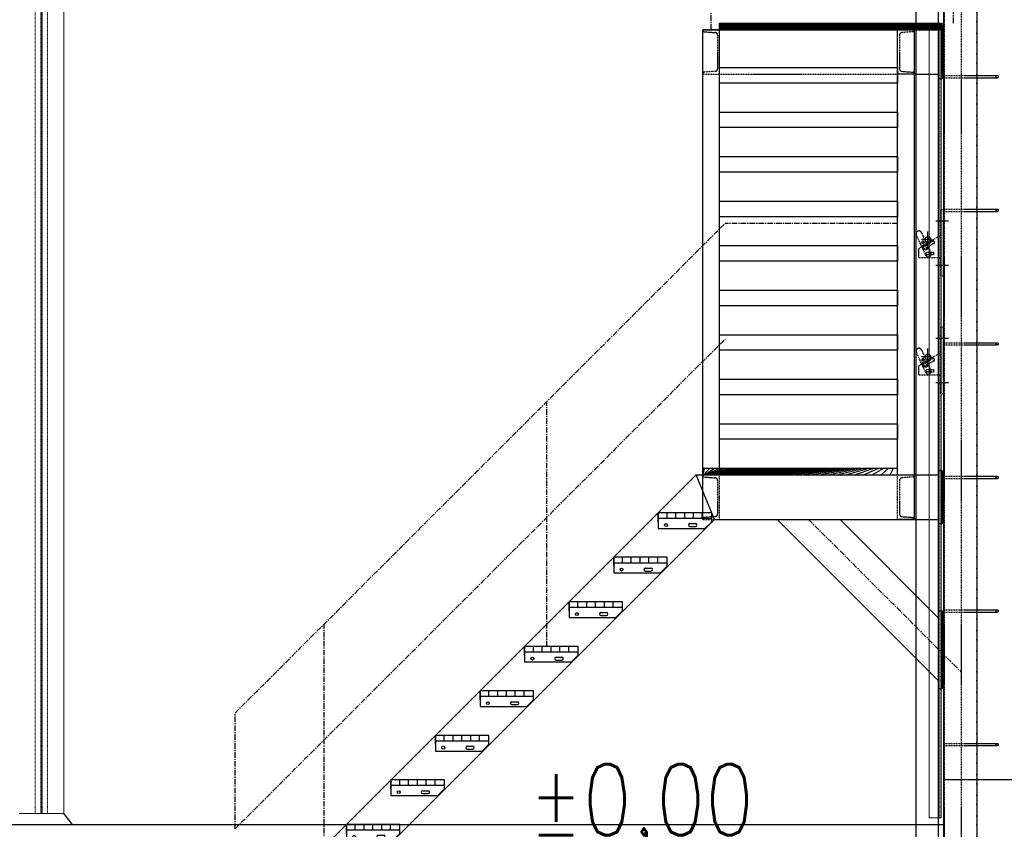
# Model space of a CAD drawing. Header units: centimetres. Extents: x 657501712 to 657529232, y 555122765 to 555182979.
# Tile 55 of 78: x 657506042 to 657506484, y 555123835 to 555124198. Entities that reach past the tile are written whole.
import ezdxf

# ---------------------------------------------------------------- set-up
doc = ezdxf.new("R2010")
doc.units = ezdxf.units.CM
doc.header["$LTSCALE"] = 0.1
for name, pattern in [('ZKZOK_PW_06_00_300$0$ACAD_ISO04W100', [30.5, 24, -3, 0.5, -3]), ('ZKZOK_PW_06_00_300$0$ACAD_ISO10W100', [18.5, 12, -3, 0.5, -3]), ('ZKZOK_PW_06_00_300$0$CENTER', [2, 1.25, -0.25, 0.25, -0.25]), ('ZKZOK_PW_06_00_300$0$DASHED', [0.75, 0.5, -0.25]), ('ZKZOK_PW_06_00_300$0$Ukryty', [7.14375, 4.7625, -2.38125])]:
    doc.linetypes.add(name, pattern=pattern)
for name, color, linetype in [('xrefs', 7, 'Continuous'), ('ZKZOK_PW_06_00_300$0$220_Bau_Gebäude', 252, 'Continuous'), ('ZKZOK_PW_06_00_300$0$A_GB_101T', 1, 'Continuous'), ('ZKZOK_PW_06_00_300$0$A_GB_300L', 1, 'Continuous'), ('ZKZOK_PW_06_00_300$0$G_GB_010L', 7, 'Continuous'), ('ZKZOK_PW_06_00_300$0$G_GB_030L', 7, 'ZKZOK_PW_06_00_300$0$ACAD_ISO04W100'), ('ZKZOK_PW_06_00_300$0$LN-35', 3, 'Continuous'), ('ZKZOK_PW_06_00_300$0$S_GB_109L', 9, 'Continuous'), ('ZKZOK_PW_06_00_300$0$S_GB_301L', 1, 'Continuous'), ('ZKZOK_PW_06_00_300$0$S_GB_302L', 2, 'Continuous'), ('ZKZOK_PW_06_00_300$0$S_GB_303T', 3, 'Continuous'), ('ZKZOK_PW_06_00_300$0$S_GB_401L', 1, 'Continuous'), ('ZKZOK_PW_06_00_300$0$S_GB_403L', 3, 'Continuous'), ('ZKZOK_PW_06_00_300$0$S_GB_405L', 5, 'Continuous'), ('ZKZOK_PW_06_00_300$0$S_GB_409H', 9, 'Continuous'), ('ZKZOK_PW_06_00_300$0$S_GB_437L', 7, 'Continuous')]:
    doc.layers.add(name, color=color, linetype=linetype)
doc.layers.add('ZKZOK_PW_06_00_300$0$_ukryte_', color=1, linetype='ZKZOK_PW_06_00_300$0$Ukryty', lineweight=9)
doc.layers.add('ZKZOK_PW_06_00_300$0$S-COLS', color=1, linetype='Continuous', lineweight=9)
doc.styles.add('ZKZOK_PW_06_00_300$0$ROMANS', font='romans.shx', dxfattribs={"width": 0.8})

# ---------------------------------------------------------------- blocks, each defined once
blk = doc.blocks.new('ZKZOK_PW_06_00_300$0$A$C4F434233')
at = {"layer": 'ZKZOK_PW_06_00_300$0$S_GB_409H', "ltscale": 0.5}
h = blk.add_hatch(dxfattribs=at)
h.set_pattern_fill('LINE', color=9, scale=10, angle=90)
h.set_pattern_definition([(90, (-531811.185, 170811.777), (-31.75, 2e-15), [])])
h.paths.add_polyline_path([(-200, 2000), (-1075, 2000), (-1075, 1970), (-1000, 1970), (-200, 1970)])
at = {"layer": 'ZKZOK_PW_06_00_300$0$S_GB_303T', "color": 9, "ltscale": 0.5}
for p, q in [((-1075, 2000), (-200, 2000)), ((-1105, 1970), (-16, 1970)), ((-1022.2, 1770), (-16, 1770))]:
    blk.add_line(p, q, dxfattribs=at)
at = {"layer": 'ZKZOK_PW_06_00_300$0$S_GB_401L', "color": 9, "linetype": 'ZKZOK_PW_06_00_300$0$DASHED', "ltscale": 100}
for points in [[(-1069.5, 1779, 0.391021), (-1075, 1773), (-1075, 1770), (-1000, 1770), (-1000, 1870), (-1000, 1970), (-1075, 1970), (-1075, 1967, 0.391021), (-1069.5, 1961), (-1019.1, 1957, -0.391021), (-1008.5, 1945.5), (-1008.5, 1870), (-1008.5, 1794.5, -0.391021), (-1019.1, 1783)], [(-130.5, 1779, -0.391021), (-125, 1773), (-125, 1770), (-200, 1770), (-200, 1870), (-200, 1970), (-125, 1970), (-125, 1967, -0.391021), (-130.5, 1961), (-180.9, 1957, 0.391021), (-191.5, 1945.5), (-191.5, 1870), (-191.5, 1794.5, 0.391021), (-180.9, 1783)]]:
    blk.add_lwpolyline(points, format="xyb", close=True, dxfattribs=at)
at = {"layer": 'ZKZOK_PW_06_00_300$0$S_GB_403L', "color": 9, "ltscale": 0.5}
for p, q in [((-1000, 1970, 0), (-1000, 4000, 0)), ((0, 3970, 0), (0, 4000, 0)), ((-1075, 1770, 0), (-1075, 3970, 0)), ((-200, 1970, 0), (-200, 3970, 0)), ((-125, 1770, 0), (-125, 3970, 0)), ((-125, 3770, 0), (-16, 3770, 0)), ((-1075, 2000, 0), (-1075, 1970, 0)), ((-1075, 2000), (-1075, 1970)), ((-200, 1970, 0), (-200, 2000, 0)), ((-200, 1970), (-200, 2000)), ((-2875, 200, 0), (-1105, 1970, 0)), ((-1022.2, 1770, 0), (-1105, 1970, 0)), ((-1022.2, 1770), (-1105, 1970)), ((-2675, 117.2, 0), (-1022.2, 1770, 0)), ((-741.4, 1770, 0), (-16, 1044.6, 0)), ((-741.4, 1770), (-16, 1044.6)), ((-458.6, 1770, 0), (-16, 1327.4, 0)), ((-458.6, 1770), (-16, 1327.4)), ((-2875, 200, 0), (-2875, 20, 0)), ((-2675, 117.2, 0), (-2675, 20, 0))]:
    blk.add_line(p, q, dxfattribs=at)
at = {"layer": 'ZKZOK_PW_06_00_300$0$S_GB_403L', "color": 9, "ltscale": 2, "extrusion": (3.43542e-07, 3.78264e-06, 1)}
for p, q in [((-1275, 1760, 0), (-1275, 1800, 0)), ((-1475, 1560, 0), (-1475, 1600, 0)), ((-1675, 1360, 0), (-1675, 1400, 0)), ((-1875, 1160, 0), (-1875, 1200, 0)), ((-2075, 960, 0), (-2075, 1000, 0)), ((-2275, 760, 0), (-2275, 800, 0)), ((-2475, 560, 0), (-2475, 600, 0)), ((-2675, 360, 0), (-2675, 400, 0)), ((-2875, 160, 0), (-2875, 200, 0))]:
    blk.add_line(p, q, dxfattribs=at)
at = {"layer": 'ZKZOK_PW_06_00_300$0$S_GB_403L', "color": 9, "ltscale": 2, "extrusion": (-3.43542e-07, 3.78264e-06, 1)}
for p, q in [((-1275, 1800, 0), (-1275, 1730, 0)), ((-1035, 1800, 0), (-1275, 1800, 0)), ((-1035, 1760, 0), (-1035, 1800, 0)), ((-1275, 1730, 0), (-1065, 1730, 0)), ((-1132.5, 1751.5, 0), (-1107.5, 1751.5, 0)), ((-1132.5, 1738.5, 0), (-1107.5, 1738.5, 0)), ((-1035, 1760, 0), (-1065, 1730, 0)), ((-1035, 1760, 0), (-1035, 1760, 0)), ((-1475, 1600, 0), (-1475, 1530, 0)), ((-1235, 1600, 0), (-1475, 1600, 0)), ((-1235, 1560, 0), (-1235, 1600, 0)), ((-1332.5, 1551.5, 0), (-1307.5, 1551.5, 0)), ((-1235, 1560, 0), (-1265, 1530, 0)), ((-1235, 1560, 0), (-1235, 1560, 0)), ((-1475, 1530, 0), (-1265, 1530, 0)), ((-1332.5, 1538.5, 0), (-1307.5, 1538.5, 0)), ((-1675, 1400, 0), (-1675, 1330, 0)), ((-1435, 1400, 0), (-1675, 1400, 0)), ((-1435, 1360, 0), (-1435, 1400, 0)), ((-1675, 1330, 0), (-1465, 1330, 0)), ((-1532.5, 1351.5, 0), (-1507.5, 1351.5, 0)), ((-1532.5, 1338.5, 0), (-1507.5, 1338.5, 0)), ((-1435, 1360, 0), (-1465, 1330, 0)), ((-1435, 1360, 0), (-1435, 1360, 0)), ((-1875, 1200, 0), (-1875, 1130, 0)), ((-1635, 1200, 0), (-1875, 1200, 0)), ((-1635, 1160, 0), (-1635, 1200, 0)), ((-1732.5, 1151.5, 0), (-1707.5, 1151.5, 0)), ((-1635, 1160, 0), (-1665, 1130, 0)), ((-1635, 1160, 0), (-1635, 1160, 0)), ((-1875, 1130, 0), (-1665, 1130, 0)), ((-1732.5, 1138.5, 0), (-1707.5, 1138.5, 0)), ((-2075, 1000, 0), (-2075, 930, 0)), ((-1835, 1000, 0), (-2075, 1000, 0)), ((-1835, 960, 0), (-1835, 1000, 0)), ((-2075, 930, 0), (-1865, 930, 0)), ((-1932.5, 951.5, 0), (-1907.5, 951.5, 0)), ((-1932.5, 938.5, 0), (-1907.5, 938.5, 0)), ((-1835, 960, 0), (-1865, 930, 0)), ((-1835, 960, 0), (-1835, 960, 0)), ((-2275, 800, 0), (-2275, 730, 0)), ((-2035, 800, 0), (-2275, 800, 0)), ((-2035, 760, 0), (-2035, 800, 0)), ((-2132.5, 751.5, 0), (-2107.5, 751.5, 0)), ((-2035, 760, 0), (-2065, 730, 0)), ((-2035, 760, 0), (-2035, 760, 0)), ((-2275, 730, 0), (-2065, 730, 0)), ((-2132.5, 738.5, 0), (-2107.5, 738.5, 0)), ((-2475, 600, 0), (-2475, 530, 0)), ((-2235, 600, 0), (-2475, 600, 0)), ((-2235, 560, 0), (-2235, 600, 0)), ((-2332.5, 551.5, 0), (-2307.5, 551.5, 0)), ((-2332.5, 538.5, 0), (-2307.5, 538.5, 0)), ((-2235, 560, 0), (-2265, 530, 0)), ((-2235, 560, 0), (-2235, 560, 0)), ((-2475, 530, 0), (-2265, 530, 0)), ((-2675, 400, 0), (-2675, 330, 0)), ((-2435, 400, 0), (-2675, 400, 0)), ((-2435, 360, 0), (-2435, 400, 0)), ((-2435, 360, 0), (-2465, 330, 0)), ((-2435, 360, 0), (-2435, 360, 0)), ((-2675, 330, 0), (-2465, 330, 0)), ((-2532.5, 351.5, 0), (-2507.5, 351.5, 0)), ((-2532.5, 338.5, 0), (-2507.5, 338.5, 0)), ((-2875, 200, 0), (-2875, 130, 0)), ((-2635, 200, 0), (-2875, 200, 0)), ((-2635, 160, 0), (-2635, 200, 0)), ((-2732.5, 151.5, 0), (-2707.5, 151.5, 0)), ((-2732.5, 138.5, 0), (-2707.5, 138.5, 0)), ((-2635, 160, 0), (-2665, 130, 0)), ((-2635, 160, 0), (-2635, 160, 0)), ((-2875, 130, 0), (-2665, 130, 0))]:
    blk.add_line(p, q, dxfattribs=at)
at = {"layer": 'ZKZOK_PW_06_00_300$0$S_GB_403L', "color": 9, "ltscale": 2, "extrusion": (-3.43542e-07, 3.38178e-06, 1)}
for p, q in [((-1035, 1774.5, 0), (-1275, 1774.5, 0)), ((-1235, 1574.5, 0), (-1475, 1574.5, 0)), ((-1435, 1374.5, 0), (-1675, 1374.5, 0)), ((-1635, 1174.5, 0), (-1875, 1174.5, 0)), ((-1835, 974.5, 0), (-2075, 974.5, 0)), ((-2035, 774.5, 0), (-2275, 774.5, 0)), ((-2235, 574.5, 0), (-2475, 574.5, 0)), ((-2435, 374.5, 0), (-2675, 374.5, 0)), ((-2635, 174.5, 0), (-2875, 174.5, 0))]:
    blk.add_line(p, q, dxfattribs=at)
at = {"layer": 'ZKZOK_PW_06_00_300$0$S_GB_403L', "color": 9, "ltscale": 2}
for p, q in [((-1235.4, 1774.5, 0), (-1235.4, 1800, 0)), ((-1195.8, 1774.5, 0), (-1195.8, 1800, 0)), ((-1156.2, 1774.5, 0), (-1156.2, 1800, 0)), ((-1116.6, 1774.5, 0), (-1116.6, 1800, 0)), ((-1077, 1774.5, 0), (-1077, 1800, 0)), ((-1435.4, 1574.5, 0), (-1435.4, 1600, 0)), ((-1395.8, 1574.5, 0), (-1395.8, 1600, 0)), ((-1356.2, 1574.5, 0), (-1356.2, 1600, 0)), ((-1316.6, 1574.5, 0), (-1316.6, 1600, 0)), ((-1277, 1574.5, 0), (-1277, 1600, 0)), ((-1635.4, 1374.5, 0), (-1635.4, 1400, 0)), ((-1595.8, 1374.5, 0), (-1595.8, 1400, 0)), ((-1556.2, 1374.5, 0), (-1556.2, 1400, 0)), ((-1516.6, 1374.5, 0), (-1516.6, 1400, 0)), ((-1477, 1374.5, 0), (-1477, 1400, 0)), ((-1835.4, 1174.5, 0), (-1835.4, 1200, 0)), ((-1795.8, 1174.5, 0), (-1795.8, 1200, 0)), ((-1756.2, 1174.5, 0), (-1756.2, 1200, 0)), ((-1716.6, 1174.5, 0), (-1716.6, 1200, 0)), ((-1677, 1174.5, 0), (-1677, 1200, 0)), ((-2035.4, 974.5, 0), (-2035.4, 1000, 0)), ((-1995.8, 974.5, 0), (-1995.8, 1000, 0)), ((-1956.2, 974.5, 0), (-1956.2, 1000, 0)), ((-1916.6, 974.5, 0), (-1916.6, 1000, 0)), ((-1877, 974.5, 0), (-1877, 1000, 0)), ((-2235.4, 774.5, 0), (-2235.4, 800, 0)), ((-2195.8, 774.5, 0), (-2195.8, 800, 0)), ((-2156.2, 774.5, 0), (-2156.2, 800, 0)), ((-2116.6, 774.5, 0), (-2116.6, 800, 0)), ((-2077, 774.5, 0), (-2077, 800, 0)), ((-2435.4, 574.5, 0), (-2435.4, 600, 0)), ((-2395.8, 574.5, 0), (-2395.8, 600, 0)), ((-2356.2, 574.5, 0), (-2356.2, 600, 0)), ((-2316.6, 574.5, 0), (-2316.6, 600, 0)), ((-2277, 574.5, 0), (-2277, 600, 0)), ((-2635.4, 374.5, 0), (-2635.4, 400, 0)), ((-2595.8, 374.5, 0), (-2595.8, 400, 0)), ((-2556.2, 374.5, 0), (-2556.2, 400, 0)), ((-2516.6, 374.5, 0), (-2516.6, 400, 0)), ((-2477, 374.5, 0), (-2477, 400, 0)), ((-2835.4, 174.5, 0), (-2835.4, 200, 0)), ((-2795.8, 174.5, 0), (-2795.8, 200, 0)), ((-2756.2, 174.5, 0), (-2756.2, 200, 0)), ((-2716.6, 174.5, 0), (-2716.6, 200, 0)), ((-2677, 174.5, 0), (-2677, 200, 0))]:
    blk.add_line(p, q, dxfattribs=at)
at = {"layer": 'ZKZOK_PW_06_00_300$0$S_GB_403L', "color": 9, "ltscale": 0.5, "elevation": 0}
for points in [[(-16, 3990), (0, 3990), (0, 3750), (-16, 3750)], [(-1000, 3800), (-200, 3800), (-200, 3730), (-1000, 3730)], [(-1000, 3600), (-200, 3600), (-200, 3530), (-1000, 3530)], [(-1000, 3400), (-200, 3400), (-200, 3330), (-1000, 3330)], [(-1000, 3200), (-200, 3200), (-200, 3130), (-1000, 3130)], [(-1000, 3000), (-200, 3000), (-200, 2930), (-1000, 2930)], [(-1000, 2800), (-200, 2800), (-200, 2730), (-1000, 2730)], [(-1000, 2600), (-200, 2600), (-200, 2530), (-1000, 2530)], [(-1000, 2400), (-200, 2400), (-200, 2330), (-1000, 2330)], [(-1000, 2200), (-200, 2200), (-200, 2130), (-1000, 2130)], [(-16, 1990), (0, 1990), (0, 1750), (-16, 1750)], [(-16, 1360), (0, 1360), (0, 1010), (-16, 1010)]]:
    blk.add_lwpolyline(points, close=True, dxfattribs=at)
at = {"layer": 'ZKZOK_PW_06_00_300$0$S_GB_403L', "color": 9, "ltscale": 0.5}
for points in [[(-16, 1990), (0, 1990), (0, 1750), (-16, 1750)], [(-16, 1360), (0, 1360), (0, 1010), (-16, 1010)]]:
    blk.add_lwpolyline(points, close=True, dxfattribs=at)
at = {"layer": 'ZKZOK_PW_06_00_300$0$S_GB_403L', "color": 9, "elevation": 0}
blk.add_lwpolyline([(-2885, 20), (-2665, 20), (-2665, 10), (-2885, 10)], close=True, dxfattribs=at)
at = {"layer": 'ZKZOK_PW_06_00_300$0$S_GB_403L', "color": 9, "ltscale": 2, "extrusion": (-3.43542e-07, 3.78264e-06, 1)}
for centre in [(-1240, 1745, 0), (-1440, 1545, 0), (-1640, 1345, 0), (-1840, 1145, 0), (-2040, 945, 0), (-2240, 745, 0), (-2440, 545, 0), (-2640, 345, 0), (-2840, 145, 0)]:
    blk.add_circle(centre, 6.5, dxfattribs=at)
for centre, start, end in [((-1132.5, 1745, 0), 90, 270), ((-1107.5, 1745, 0), 270, 90), ((-1332.5, 1545, 0), 90, 270), ((-1307.5, 1545, 0), 270, 90), ((-1532.5, 1345, 0), 90, 270), ((-1507.5, 1345, 0), 270, 90), ((-1732.5, 1145, 0), 90, 270), ((-1707.5, 1145, 0), 270, 90), ((-1932.5, 945, 0), 90, 270), ((-1907.5, 945, 0), 270, 90), ((-2132.5, 745, 0), 90, 270), ((-2107.5, 745, 0), 270, 90), ((-2332.5, 545, 0), 90, 270), ((-2307.5, 545, 0), 270, 90), ((-2532.5, 345, 0), 90, 270), ((-2507.5, 345, 0), 270, 90), ((-2732.5, 145, 0), 90, 270), ((-2707.5, 145, 0), 270, 90)]:
    blk.add_arc(centre, 6.5, start, end, dxfattribs=at)
at = {"layer": 'ZKZOK_PW_06_00_300$0$S_GB_405L', "color": 9, "linetype": 'ZKZOK_PW_06_00_300$0$CENTER', "ltscale": 200}
for p, q in [((-1037.5, 3970, 0), (-1037.5, 5100, 0)), ((-1037.5, 5100, 0), (50, 5100, 0)), ((50, 4000, 0), (50, 5100, 0)), ((-1037.5, 4580, 0), (50, 4580, 0)), ((-3175, 900, 0), (-975, 3100, 0)), ((-200, 3100, 0), (-975, 3100, 0)), ((-3175, 380, 0), (-975, 2580, 0)), ((-1775, 1200, 0), (-1775, 2300, 0)), ((-2775, 200, 0), (-2775, 1300, 0)), ((-3175, 380, 0), (-3175, 900, 0))]:
    blk.add_line(p, q, dxfattribs=at)
at = {"layer": 'ZKZOK_PW_06_00_300$0$S_GB_437L', "color": 9, "linetype": 'ZKZOK_PW_06_00_300$0$CENTER', "ltscale": 200}
blk.add_line((-600, 1770), (85.4, 1084.6), dxfattribs=at)
blk = doc.blocks.new('wer')
at = {"layer": 'ZKZOK_PW_06_00_300$0$S_GB_301L', "linetype": 'ZKZOK_PW_06_00_300$0$DASHED', "ltscale": 100}
h = blk.add_hatch(dxfattribs=at)
h.set_pattern_fill('USER', color=251, scale=5, angle=45, pattern_type=0)
h.set_pattern_definition([(135, (-30804.5417, -773.571), (3.5355339, 3.5355339), [])])
edge = h.paths.add_edge_path()
edge.add_arc((-12820, 3027.2), 12.5, 360, 720, ccw=False)
h = blk.add_hatch(dxfattribs=at)
h.set_pattern_fill('USER', color=251, scale=5, angle=45, pattern_type=0)
h.set_pattern_definition([(135, (-30804.5417, -1300.7804), (3.5355339, 3.5355339), [])])
edge = h.paths.add_edge_path()
edge.add_arc((-12820, 2500), 12.5, 360, 720, ccw=False)
h = blk.add_hatch(dxfattribs=at)
h.set_pattern_fill('USER', color=251, scale=5, angle=45, pattern_type=0)
h.set_pattern_definition([(135, (-30804.5417, -1300.7804), (3.5355339, 3.5355339), [])])
edge = h.paths.add_edge_path()
edge.add_arc((-12820, 2500), 12.5, 360, 720, ccw=False)
h = blk.add_hatch(dxfattribs=at)
h.set_pattern_fill('USER', color=251, scale=5, angle=45, pattern_type=0)
h.set_pattern_definition([(135, (-30804.5417, -1300.7804), (3.5355339, 3.5355339), [])])
edge = h.paths.add_edge_path()
edge.add_arc((-12820, 2500), 12.5, 360, 720, ccw=False)
at = {"layer": 'ZKZOK_PW_06_00_300$0$S_GB_409H', "ltscale": 0.5}
h = blk.add_hatch(dxfattribs=at)
h.set_pattern_fill('LINE', color=251, scale=10, angle=90)
h.set_pattern_definition([(90, (-544567.02, 170811.777), (-31.75, 1e-14), [])])
h.paths.add_polyline_path([(-12755.8, 4000), (-13755.8, 4000), (-13755.8, 3970), (-12755.8, 3970)])
at = {"layer": 'ZKZOK_PW_06_00_300$0$220_Bau_Gebäude', "color": 251}
for p, q in [((-12873, 22.7), (-12873, 5056)), ((-12873, 22.7), (-12873, 5056)), ((-12873, 22.7), (-12873, 5056)), ((-12873, 22.7), (-12873, 5056)), ((-12773, 22.7), (-12773, 5056)), ((-12773, 22.7), (-12773, 5056)), ((-12773, 22.7), (-12773, 5056)), ((-12773, 22.7), (-12773, 5056))]:
    blk.add_line(p, q, dxfattribs=at)
at = {"layer": 'ZKZOK_PW_06_00_300$0$_ukryte_', "color": 251}
for p, q in [((-16827.5, 6000), (-16827.5, 450)), ((-16803.3, 6000), (-16803.3, 450)), ((-16802.1, 6000), (-16802.1, 450)), ((-16802.1, 6000), (-16802.1, 450)), ((-16798, 450), (-16798, 6000)), ((-16798, 6000), (-16798, 450)), ((-16796.8, 6000), (-16796.8, 450)), ((-16772.5, 6000), (-16772.5, 450)), ((-12767, 4000), (-12767, 430)), ((-12760, 430), (-12760, 4000))]:
    blk.add_line(p, q, dxfattribs=at)
at = {"layer": 'ZKZOK_PW_06_00_300$0$A_GB_300L', "color": 251}
for p, q in [((-16660, 400), (-16700, 450)), ((-22690, 400), (-12751, 400))]:
    blk.add_line(p, q, dxfattribs=at)
at = {"layer": 'ZKZOK_PW_06_00_300$0$G_GB_030L', "color": 251, "linetype": 'ZKZOK_PW_06_00_300$0$ACAD_ISO10W100', "ltscale": 50}
for p, q in [((-12600, 12314.1), (-12600, -7945.9)), ((-12600, 12314.1), (-12600, -7945.9)), ((-12600, 8099.3), (-12600, -6540.2)), ((-12600, 8099.3), (-12600, -6540.2))]:
    blk.add_line(p, q, dxfattribs=at)
at = {"layer": 'ZKZOK_PW_06_00_300$0$LN-35', "color": 251}
blk.add_line((-12750, 5000), (-12750, 1.5), dxfattribs=at)
blk.add_line((-12750, 5000), (-12750, 1.5), dxfattribs=at)
blk.add_line((-12750, 5000), (-12750, 1.5), dxfattribs=at)
blk.add_line((-12750, 5000), (-12750, 1.5), dxfattribs=at)
at = {"layer": 'ZKZOK_PW_06_00_300$0$S-COLS', "color": 251}
for p, q in [((-16700, 6000), (-16700, 450)), ((-12815, 4000), (-12760, 4000)), ((-12815, 430), (-12815, 4000)), ((-12760, 430), (-12760, 4000)), ((-16700, 450), (-16900, 450)), ((-12815, 430), (-12760, 430))]:
    blk.add_line(p, q, dxfattribs=at)
at = {"layer": 'ZKZOK_PW_06_00_300$0$S_GB_109L', "color": 251}
for p, q in [((-12873, 22.7), (-12873, 5056)), ((-12873, 22.7), (-12873, 5056)), ((-12773, 22.7), (-12773, 5056)), ((-12773, 22.7), (-12773, 5056)), ((-12750, 5000), (-12750, 1.5)), ((-12750, 5000), (-12750, 1.5))]:
    blk.add_line(p, q, dxfattribs=at)
at = {"layer": 'ZKZOK_PW_06_00_300$0$S_GB_301L', "color": 251, "linetype": 'ZKZOK_PW_06_00_300$0$DASHED', "ltscale": 100}
for p, q in [((-12747, 5000), (-12747, 1.5)), ((-12747, 5000), (-12747, 1.5)), ((-12747, 5000), (-12747, 1.5)), ((-12747, 5000), (-12747, 1.5)), ((-12747, 5000), (-12747, 1.5)), ((-12747, 5000), (-12747, 1.5)), ((-12670, 5000), (-12670, -87.1)), ((-12670, 5000), (-12670, -87.1)), ((-12670, 5000), (-12670, -87.1)), ((-12670, 5000), (-12670, -87.1)), ((-12670, 5000), (-12670, -87.1)), ((-12670, 5000), (-12670, -87.1)), ((-12747, 3764), (-12509.2, 3764)), ((-12747, 3754), (-12509.2, 3754)), ((-12761, 2862.2), (-12761, 3162.2)), ((-12761, 3162.2), (-12751, 3162.2)), ((-12751, 3162.2), (-12751, 2862.2)), ((-12747, 3164), (-12509.2, 3164)), ((-12747, 3154), (-12509.2, 3154)), ((-12784, 3112.2), (-12728, 3112.2)), ((-12828.2, 2955.4), (-12872.9, 3050.4)), ((-12850.3, 3061), (-12805.6, 2966)), ((-12820, 2987.9), (-12820, 3065.5)), ((-12820, 2982.7), (-12820, 3061.1)), ((-12761, 3047.2), (-12861, 2987.2)), ((-12807.5, 3027.2), (-12848.7, 3027.2)), ((-12834.9, 2985.9), (-12847.2, 3012.2)), ((-12844.6, 3013.4), (-12839.2, 3016)), ((-12838.2, 3005.8), (-12843.3, 3016.7)), ((-12807.5, 3027.2), (-12842.3, 3027.2)), ((-12798.7, 3019.4), (-12841.6, 2993.6)), ((-12824.9, 2990.6), (-12837.3, 3016.9)), ((-12793, 3009.9), (-12835.9, 2984.2)), ((-12861, 2947.2), (-12861, 2987.2)), ((-12861, 2947.2), (-12761, 2947.2)), ((-12784, 2912.2), (-12728, 2912.2)), ((-12751, 2862.2), (-12761, 2862.2)), ((-12761, 2335), (-12761, 2635)), ((-12761, 2635), (-12751, 2635)), ((-12761, 2335), (-12761, 2635)), ((-12761, 2635), (-12751, 2635)), ((-12761, 2335), (-12761, 2635)), ((-12761, 2635), (-12751, 2635)), ((-12751, 2635), (-12751, 2335)), ((-12751, 2635), (-12751, 2335)), ((-12751, 2635), (-12751, 2335)), ((-12784, 2585), (-12728, 2585)), ((-12784, 2585), (-12728, 2585)), ((-12784, 2585), (-12728, 2585)), ((-12747, 2564), (-12509.2, 2564)), ((-12747, 2564), (-12509.2, 2564)), ((-12747, 2564), (-12509.2, 2564)), ((-12828.2, 2428.2), (-12872.9, 2523.1)), ((-12828.2, 2428.2), (-12872.9, 2523.1)), ((-12828.2, 2428.2), (-12872.9, 2523.1)), ((-12761, 2520), (-12861, 2460)), ((-12761, 2520), (-12861, 2460)), ((-12761, 2520), (-12861, 2460)), ((-12850.3, 2533.8), (-12805.6, 2438.8)), ((-12850.3, 2533.8), (-12805.6, 2438.8)), ((-12850.3, 2533.8), (-12805.6, 2438.8)), ((-12820, 2460.7), (-12820, 2538.3)), ((-12820, 2460.7), (-12820, 2538.3)), ((-12820, 2460.7), (-12820, 2538.3)), ((-12820, 2455.5), (-12820, 2533.9)), ((-12820, 2455.5), (-12820, 2533.9)), ((-12820, 2455.5), (-12820, 2533.9)), ((-12747, 2554), (-12509.2, 2554)), ((-12747, 2554), (-12509.2, 2554)), ((-12747, 2554), (-12509.2, 2554)), ((-12807.5, 2500), (-12848.7, 2500)), ((-12807.5, 2500), (-12848.7, 2500)), ((-12807.5, 2500), (-12848.7, 2500)), ((-12834.9, 2458.7), (-12847.2, 2485)), ((-12834.9, 2458.7), (-12847.2, 2485)), ((-12834.9, 2458.7), (-12847.2, 2485)), ((-12844.6, 2486.2), (-12839.2, 2488.8)), ((-12844.6, 2486.2), (-12839.2, 2488.8)), ((-12844.6, 2486.2), (-12839.2, 2488.8)), ((-12838.2, 2478.6), (-12843.3, 2489.5)), ((-12838.2, 2478.6), (-12843.3, 2489.5)), ((-12838.2, 2478.6), (-12843.3, 2489.5)), ((-12807.5, 2500), (-12842.3, 2500)), ((-12807.5, 2500), (-12842.3, 2500)), ((-12807.5, 2500), (-12842.3, 2500)), ((-12798.7, 2492.2), (-12841.6, 2466.4)), ((-12798.7, 2492.2), (-12841.6, 2466.4)), ((-12798.7, 2492.2), (-12841.6, 2466.4)), ((-12824.9, 2463.4), (-12837.3, 2489.6)), ((-12824.9, 2463.4), (-12837.3, 2489.6)), ((-12824.9, 2463.4), (-12837.3, 2489.6)), ((-12793, 2482.7), (-12835.9, 2457)), ((-12793, 2482.7), (-12835.9, 2457)), ((-12793, 2482.7), (-12835.9, 2457)), ((-12861, 2420), (-12861, 2460)), ((-12861, 2420), (-12861, 2460)), ((-12861, 2420), (-12861, 2460)), ((-12861, 2420), (-12761, 2420)), ((-12861, 2420), (-12761, 2420)), ((-12861, 2420), (-12761, 2420)), ((-12784, 2385), (-12728, 2385)), ((-12784, 2385), (-12728, 2385)), ((-12784, 2385), (-12728, 2385)), ((-12751, 2335), (-12761, 2335)), ((-12751, 2335), (-12761, 2335)), ((-12751, 2335), (-12761, 2335)), ((-12747, 1964), (-12509, 1964)), ((-12747, 1964), (-12509, 1964)), ((-12747, 1964), (-12509, 1964)), ((-12747, 1964), (-12509, 1964)), ((-12747, 1964), (-12509, 1964)), ((-12747, 1964), (-12509, 1964)), ((-12747, 1954), (-12509, 1954)), ((-12747, 1954), (-12509, 1954)), ((-12747, 1954), (-12509, 1954)), ((-12747, 1954), (-12509, 1954)), ((-12747, 1954), (-12509, 1954)), ((-12747, 1954), (-12509, 1954)), ((-12747, 1364), (-12509, 1364)), ((-12747, 1364), (-12509, 1364)), ((-12747, 1354), (-12509, 1354)), ((-12747, 1354), (-12509, 1354)), ((-12747, 764), (-12509, 764)), ((-12747, 764), (-12509, 764)), ((-12747, 754), (-12509, 754)), ((-12747, 754), (-12509, 754))]:
    blk.add_line(p, q, dxfattribs=at)
at = {"layer": 'ZKZOK_PW_06_00_300$0$S_GB_301L', "color": 251, "linetype": 'ZKZOK_PW_06_00_300$0$DASHED', "ltscale": 1000}
for p, q in [((39950, 600), (-12750, 600)), ((-12750, 600), (-12750, -1050)), ((37650, 600), (-12750, 600))]:
    blk.add_line(p, q, dxfattribs=at)
at = {"layer": 'ZKZOK_PW_06_00_300$0$S_GB_301L', "color": 251, "linetype": 'ZKZOK_PW_06_00_300$0$DASHED', "ltscale": 100}
for points in [[(-12815, 2970.2), (-12815, 2958.2), (-12827, 2958.2), (-12827, 2970.2)], [(-12795, 2970.2), (-12795, 2958.2), (-12807, 2958.2), (-12807, 2970.2)], [(-12815, 2443), (-12815, 2431), (-12827, 2431), (-12827, 2443)], [(-12815, 2443), (-12815, 2431), (-12827, 2431), (-12827, 2443)], [(-12815, 2443), (-12815, 2431), (-12827, 2431), (-12827, 2443)], [(-12795, 2443), (-12795, 2431), (-12807, 2431), (-12807, 2443)], [(-12795, 2443), (-12795, 2431), (-12807, 2431), (-12807, 2443)], [(-12795, 2443), (-12795, 2431), (-12807, 2431), (-12807, 2443)]]:
    blk.add_lwpolyline(points, close=True, dxfattribs=at)
for centre, radius in [((-12509.2, 3759), 5), ((-12509.2, 3159), 5), ((-12820, 3027.2), 12.5), ((-12820, 3027.2), 12.5), ((-12509.2, 2559), 5), ((-12509.2, 2559), 5), ((-12509.2, 2559), 5), ((-12820, 2500), 12.5), ((-12820, 2500), 12.5), ((-12820, 2500), 12.5), ((-12820, 2500), 12.5), ((-12820, 2500), 12.5), ((-12820, 2500), 12.5), ((-12509, 1959), 5), ((-12509, 1959), 5), ((-12509, 1959), 5), ((-12509, 1959), 5), ((-12509, 1959), 5), ((-12509, 1959), 5), ((-12509, 1359), 5), ((-12509, 1359), 5), ((-12509, 759), 5), ((-12509, 759), 5)]:
    blk.add_circle(centre, radius, dxfattribs=at)
for centre, radius, start, end in [((-12862.2, 3054), 11.3, 108.878, 198.878), ((-12860, 3055.1), 11.3, 31.5584, 121.5584), ((-12842.2, 3014.5), 5.5, 25.2165, 205.2165), ((-12795.9, 3014.6), 5.5, 300.9638, 120.9638), ((-12838.7, 2988.9), 5.5, 120.9638, 300.9638), ((-12829.9, 2988.3), 5.5, 205.2165, 25.2165), ((-12816.3, 2962.3), 11.3, 288.878, 18.878), ((-12818.6, 2961.3), 11.3, 211.5584, 301.5584), ((-12862.2, 2526.8), 11.3, 108.878, 198.878), ((-12862.2, 2526.8), 11.3, 108.878, 198.878), ((-12862.2, 2526.8), 11.3, 108.878, 198.878), ((-12860, 2527.9), 11.3, 31.5584, 121.5584), ((-12860, 2527.9), 11.3, 31.5584, 121.5584), ((-12860, 2527.9), 11.3, 31.5584, 121.5584), ((-12842.2, 2487.3), 5.5, 25.2165, 205.2165), ((-12842.2, 2487.3), 5.5, 25.2165, 205.2165), ((-12842.2, 2487.3), 5.5, 25.2165, 205.2165), ((-12795.9, 2487.4), 5.5, 300.9638, 120.9638), ((-12795.9, 2487.4), 5.5, 300.9638, 120.9638), ((-12795.9, 2487.4), 5.5, 300.9638, 120.9638), ((-12838.7, 2461.7), 5.5, 120.9638, 300.9638), ((-12838.7, 2461.7), 5.5, 120.9638, 300.9638), ((-12838.7, 2461.7), 5.5, 120.9638, 300.9638), ((-12829.9, 2461.1), 5.5, 205.2165, 25.2165), ((-12829.9, 2461.1), 5.5, 205.2165, 25.2165), ((-12829.9, 2461.1), 5.5, 205.2165, 25.2165), ((-12816.3, 2435.1), 11.3, 288.878, 18.878), ((-12816.3, 2435.1), 11.3, 288.878, 18.878), ((-12816.3, 2435.1), 11.3, 288.878, 18.878), ((-12818.6, 2434.1), 11.3, 211.5584, 301.5584), ((-12818.6, 2434.1), 11.3, 211.5584, 301.5584), ((-12818.6, 2434.1), 11.3, 211.5584, 301.5584)]:
    blk.add_arc(centre, radius, start, end, dxfattribs=at)
at = {"layer": 'ZKZOK_PW_06_00_300$0$S_GB_302L', "color": 251, "linetype": 'Continuous'}
blk.add_line((-12750, 5000), (-12750, 0), dxfattribs=at)
blk.add_line((-12750, 5000), (-12750, 0), dxfattribs=at)
blk.add_line((-12750, 5000), (-12750, 0), dxfattribs=at)
at = {"layer": 'ZKZOK_PW_06_00_300$0$S_GB_303T', "color": 251, "ltscale": 0.5}
for p, q in [((-13755.8, 4000, 0), (-12755.8, 4000, 0)), ((-13830.8, 3970, 0), (-12771.8, 3970, 0))]:
    blk.add_line(p, q, dxfattribs=at)
at = {"layer": 'ZKZOK_PW_06_00_300$0$S_GB_401L', "color": 251, "linetype": 'ZKZOK_PW_06_00_300$0$DASHED', "ltscale": 100}
blk.add_line((-13755.8, 3770, 0), (-12955.8, 3770, 0), dxfattribs=at)
at = {"layer": 'ZKZOK_PW_06_00_300$0$S_GB_401L', "color": 251, "linetype": 'ZKZOK_PW_06_00_300$0$DASHED', "ltscale": 100, "elevation": 0}
for points in [[(-13825.3, 3779, 0.391021), (-13830.8, 3773), (-13830.8, 3770), (-13755.8, 3770), (-13755.8, 3870), (-13755.8, 3970), (-13830.8, 3970), (-13830.8, 3967, 0.391021), (-13825.3, 3961), (-13774.9, 3957, -0.391021), (-13764.3, 3945.5), (-13764.3, 3870), (-13764.3, 3794.5, -0.391021), (-13774.9, 3783)], [(-12886.4, 3779, -0.391021), (-12880.8, 3773), (-12880.8, 3770), (-12955.8, 3770), (-12955.8, 3870), (-12955.8, 3970), (-12880.8, 3970), (-12880.8, 3967, -0.391021), (-12886.4, 3961), (-12936.8, 3957, 0.391021), (-12947.3, 3945.5), (-12947.3, 3870), (-12947.3, 3794.5, 0.391021), (-12936.8, 3783)]]:
    blk.add_lwpolyline(points, format="xyb", close=True, dxfattribs=at)
at = {"layer": 'ZKZOK_PW_06_00_300$0$S_GB_403L', "color": 251, "ltscale": 0.5}
for p, q in [((-12755.8, 3970, 0), (-12755.8, 4000, 0)), ((-12880.8, 3770, 0), (-12771.8, 3770, 0))]:
    blk.add_line(p, q, dxfattribs=at)
at = {"layer": 'ZKZOK_PW_06_00_300$0$S_GB_403L', "color": 251, "ltscale": 0.5, "elevation": 0}
for points in [[(-12771.8, 3990), (-12755.8, 3990), (-12755.8, 3750), (-12771.8, 3750)], [(-13755.8, 3800), (-12955.8, 3800), (-12955.8, 3730), (-13755.8, 3730)]]:
    blk.add_lwpolyline(points, close=True, dxfattribs=at)
at = {"layer": 'ZKZOK_PW_06_00_300$0$G_GB_010L', "color": 251}
blk.add_blockref('ZKZOK_PW_06_00_300$0$A$C4F434233', (-12755.8, 0), dxfattribs=at)
at = {"layer": 'ZKZOK_PW_06_00_300$0$A_GB_101T', "color": 251, "style": 'ZKZOK_PW_06_00_300$0$ROMANS', "width": 0.8}
blk.add_text('%%p0,00', height=320, dxfattribs=at).set_placement((-14610.4, 351.6, 0))

msp = doc.modelspace()

# ---------------------------------------------------------------- block references
at = {"layer": 'xrefs', "xscale": 0.1, "yscale": 0.1, "zscale": 0.1}
msp.add_blockref('wer', (657507732.194, 555123796.721), dxfattribs=at)

doc.saveas('drawing.dxf')
